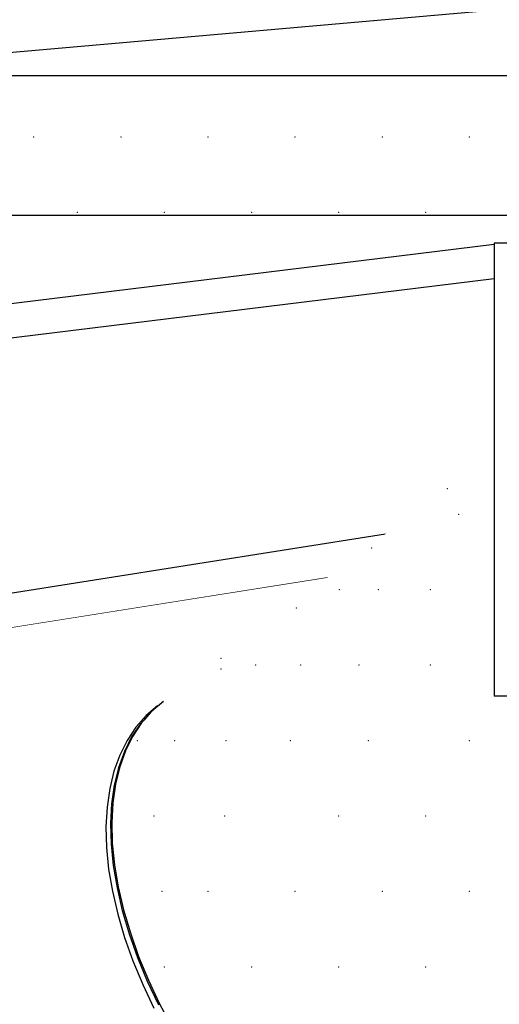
# Model space of a CAD drawing. Header units: millimetres. Extents: x 1798021 to 1815325, y -2500 to 6534.
# Tile 70 of 98: x 1809258 to 1809396, y 5164 to 5446. Entities that reach past the tile are written whole.
import ezdxf

# ---------------------------------------------------------------- set-up
doc = ezdxf.new("R2010")
doc.units = ezdxf.units.MM
doc.header["$MEASUREMENT"] = 0
doc.linetypes.add('Wipeout_Contour', pattern=[1000, 0, -1000])
for name, color, linetype in [('3 - SVĚTLA.3D', 7, 'Continuous'), ('4 - PRVKY KLEMPÍŘSKÉ.3D', 7, 'Continuous'), ('4 - PRVKY ZÁMEČNICKÉ.3D', 7, 'Continuous'), ('4 - STŘEŠNÍ KRYTINA.3D', 7, 'Continuous'), ('Nové_4 - ZDIVO - STĚNY NENOSNÉ.3D', 7, 'Continuous'), ('Nové_Výplně - Povrchové', 7, 'Continuous'), ('Výplně - Povrchové', 7, 'Continuous')]:
    doc.layers.add(name, color=color, linetype=linetype)

# ---------------------------------------------------------------- blocks, each defined once
blk = doc.blocks.new('Řez_7', base_point=(1118812.4, 0))
at = {"color": 254, "linetype": 'Wipeout_Contour', "lineweight": 0, "ltscale": 7229953.461336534}
blk.add_wipeout([(1803497.14, 5177.86), (1803497.08, 5177.77), (1811462.68, 5874.67), (1811462.64, 5874.75)], dxfattribs=at).dxf.layer = 'Výplně - Povrchové'
blk = doc.blocks.new('Řez_16', base_point=(1118812.4, 0))
at = {"color": 254, "linetype": 'Wipeout_Contour', "lineweight": 0, "ltscale": 19901942.34752116}
blk.add_wipeout([(1809394.5, 5371.95), (1809202.61, 5348.39), (1809202.61, 5312.6), (1809205.35, 5309.01), (1809209.83, 5302.83), (1809214.22, 5296.45), (1809218.5, 5289.91), (1809222.64, 5283.24), (1809226.3, 5277.02), (1809363.32, 5298.72), (1809394.5, 5322.22)], dxfattribs=at).dxf.layer = 'Výplně - Povrchové'
at = {"color": 254, "linetype": 'Wipeout_Contour', "lineweight": 0, "ltscale": 10855671.93033972}
blk.add_wipeout([(1809226.3, 5277.02), (1809226.62, 5276.49), (1809230.41, 5269.69), (1809231.36, 5267.9), (1809346.65, 5286.16), (1809363.32, 5298.72)], dxfattribs=at).dxf.layer = 'Výplně - Povrchové'
at = {"layer": '4 - PRVKY ZÁMEČNICKÉ.3D', "color": 181, "linetype": 'Continuous', "lineweight": 30, "true_color": 0x9e3eff}
for p, q in [((1809363.32, 5298.72), (1809226.3, 5277.02)), ((1809346.65, 5286.16), (1809231.36, 5267.9))]:
    blk.add_line(p, q, dxfattribs=at)
blk = doc.blocks.new('Řez_18', base_point=(1118812.4, 0))
at = {"color": 254, "linetype": 'Wipeout_Contour', "lineweight": 0, "ltscale": 5430291.78047535}
blk.add_wipeout([(1811299.28, 5615.7), (1809178.87, 5430.19), (1809788.41, 5430.19)], dxfattribs=at).dxf.layer = 'Výplně - Povrchové'
at = {"color": 254, "linetype": 'Wipeout_Contour', "lineweight": 0, "ltscale": 34375457.13644267}
blk.add_wipeout([(1809133.52, 5380.19), (1809133.52, 5349.78), (1809136.1, 5350.1), (1809144.45, 5355.23), (1809146.69, 5356.03), (1809149.22, 5356.29), (1809152.05, 5356.03), (1809155.15, 5355.23), (1809158.51, 5353.9), (1809160.16, 5353.05), (1809394.5, 5381.83), (1809394.5, 5382.19), (1809397.48, 5382.19), (1809447.73, 5388.36), (1809447.73, 5390.19), (1809177.73, 5390.19), (1809177.73, 5382.19), (1809197.54, 5382.19), (1809197.54, 5380.19)], dxfattribs=at).dxf.layer = 'Výplně - Povrchové'
at = {"color": 254, "linetype": 'Wipeout_Contour', "lineweight": 0, "ltscale": 10855462.83852828}
blk.add_wipeout([(1809152.36, 5350.02), (1809156.81, 5342.77), (1809394.5, 5371.95), (1809394.5, 5381.83), (1809158.03, 5352.79), (1809158.09, 5352.68)], dxfattribs=at).dxf.layer = 'Výplně - Povrchové'
at = {"layer": '4 - PRVKY ZÁMEČNICKÉ.3D', "color": 181, "linetype": 'Continuous', "lineweight": 30, "true_color": 0x9e3eff}
for p, q in [((1809394.5, 5381.83), (1809158.03, 5352.79)), ((1809394.5, 5371.95), (1809156.81, 5342.77))]:
    blk.add_line(p, q, dxfattribs=at)
blk = doc.blocks.new('Řez_20', base_point=(1118812.4, 0))
at = {"color": 254, "linetype": 'Wipeout_Contour', "lineweight": 0, "ltscale": 412533108.0059386}
blk.add_wipeout([(1800920.22, 500), (1804497.49, 500), (1804497.49, 2600), (1805397.49, 2600), (1805397.49, 500), (1806676.49, 500), (1806676.49, 502.46), (1806976.49, 502.46), (1806976.49, 500), (1809927.49, 500), (1809927.49, 2600), (1810827.49, 2600), (1810827.49, 500), (1812755.49, 500), (1812755.49, 2087.56), (1811335.88, 5601.22), (1810067.73, 5400.37), (1810067.73, 5390.19), (1810003.47, 5390.19), (1809952.96, 5382.19), (1809956.06, 5382.19), (1809956.06, 5304.84), (1809959.69, 5298.21), (1809962.99, 5291.1), (1809965.82, 5283.8), (1809968.14, 5276.36), (1809969.95, 5268.83), (1809971.23, 5261.25), (1809971.98, 5253.67), (1809972.19, 5246.14), (1809971.86, 5238.7), (1809970.99, 5231.4), (1809969.59, 5224.29), (1809967.67, 5217.4), (1809965.23, 5210.78), (1809962.3, 5204.47), (1809958.89, 5198.52), (1809955.02, 5192.95), (1809950.71, 5187.8), (1809946, 5183.11), (1809940.91, 5178.89), (1809935.48, 5175.19), (1809929.73, 5172.01), (1809923.93, 5168.9), (1809923.73, 5168.82), (1809922.48, 5168.13), (1809834.1, 5120.76), (1809834.07, 5120.75), (1809833.86, 5120.63), (1809832.89, 5120.12), (1809826.87, 5117.49), (1809820.6, 5115.43), (1809814.13, 5113.95), (1809807.49, 5113.06), (1809800.74, 5112.76), (1809793.9, 5113.06), (1809787.03, 5113.95), (1809780.16, 5115.43), (1809773.34, 5117.49), (1809766.61, 5120.12), (1809760.01, 5123.29), (1809753.58, 5127), (1809747.36, 5131.21), (1809741.39, 5135.91), (1809735.71, 5141.06), (1809730.35, 5146.63), (1809725.34, 5152.58), (1809720.72, 5158.89), (1809716.51, 5165.5), (1809712.74, 5172.39), (1809709.43, 5179.51), (1809706.61, 5186.81), (1809704.28, 5194.25), (1809702.48, 5201.78), (1809701.19, 5209.36), (1809700.45, 5216.94), (1809700.24, 5224.47), (1809700.57, 5231.91), (1809701.43, 5239.21), (1809702.83, 5246.32), (1809704.76, 5253.21), (1809707.19, 5259.83), (1809710.13, 5266.13), (1809713.54, 5272.09), (1809717.41, 5277.66), (1809721.71, 5282.81), (1809726.42, 5287.5), (1809731.51, 5291.72), (1809736.95, 5295.42), (1809742.7, 5298.6), (1809743.66, 5299.11), (1809743.7, 5299.13), (1809743.91, 5299.24), (1809774.39, 5315.58), (1809774.39, 5353.91), (1809533.29, 5315.72), (1809533.29, 5305.87), (1809535.67, 5302.83), (1809540.24, 5296.45), (1809544.51, 5289.91), (1809548.44, 5283.24), (1809552.02, 5276.49), (1809555.22, 5269.69), (1809558.03, 5262.9), (1809560.42, 5256.14), (1809562.39, 5249.47), (1809563.91, 5242.93), (1809564.99, 5236.55), (1809565.61, 5230.37), (1809565.77, 5224.44), (1809565.46, 5218.79), (1809564.7, 5213.45), (1809563.48, 5208.45), (1809561.82, 5203.84), (1809559.72, 5199.63), (1809557.19, 5195.85), (1809554.26, 5192.53), (1809550.93, 5189.68), (1809542.97, 5183.68), (1809542.04, 5183.09), (1809540.98, 5182.18), (1809419.57, 5090.68), (1809419.42, 5090.58), (1809419.24, 5090.43), (1809417.92, 5089.43), (1809414.22, 5087.08), (1809410.18, 5085.23), (1809405.82, 5083.91), (1809401.16, 5083.11), (1809396.23, 5082.84), (1809391.07, 5083.11), (1809385.71, 5083.91), (1809380.17, 5085.23), (1809374.5, 5087.08), (1809368.72, 5089.43), (1809362.88, 5092.28), (1809357, 5095.6), (1809351.14, 5099.38), (1809345.31, 5103.59), (1809339.56, 5108.2), (1809333.93, 5113.2), (1809328.44, 5118.54), (1809323.14, 5124.19), (1809318.05, 5130.12), (1809313.2, 5136.3), (1809308.63, 5142.68), (1809304.37, 5149.22), (1809300.44, 5155.89), (1809296.86, 5162.65), (1809293.65, 5169.44), (1809290.85, 5176.24), (1809288.45, 5182.99), (1809286.49, 5189.66), (1809284.96, 5196.2), (1809283.89, 5202.58), (1809283.27, 5208.76), (1809283.11, 5214.69), (1809283.42, 5220.35), (1809284.18, 5225.69), (1809285.4, 5230.68), (1809287.06, 5235.29), (1809289.16, 5239.5), (1809291.69, 5243.28), (1809294.62, 5246.6), (1809297.95, 5249.45), (1809299.27, 5250.45), (1809299.43, 5250.55), (1809299.6, 5250.7), (1809346.65, 5286.16), (1809231.35, 5267.9), (1809233.99, 5262.9), (1809237.34, 5256.14), (1809240.43, 5249.47), (1809243.26, 5242.93), (1809245.79, 5236.55), (1809248.01, 5230.37), (1809249.92, 5224.44), (1809251.5, 5218.79), (1809252.73, 5213.45), (1809253.62, 5208.45), (1809254.15, 5203.84), (1809254.32, 5199.63), (1809254.14, 5195.85), (1809253.6, 5192.53), (1809252.71, 5189.68), (1809251.46, 5187.33), (1809249.88, 5185.48), (1809247.97, 5184.16), (1809238.2, 5178.16), (1809237.63, 5177.95), (1809235.76, 5176.66), (1809086.83, 5085.16), (1809086.74, 5085.12), (1809086.43, 5084.91), (1809084.8, 5083.91), (1809082.57, 5083.11), (1809080.03, 5082.84), (1809077.2, 5083.11), (1809074.1, 5083.91), (1809070.74, 5085.23), (1809067.16, 5087.08), (1809063.36, 5089.43), (1809059.38, 5092.28), (1809055.23, 5095.6), (1809050.95, 5099.38), (1809046.56, 5103.59), (1809042.08, 5108.2), (1809037.55, 5113.2), (1809032.99, 5118.54), (1809028.43, 5124.19), (1809023.9, 5130.12), (1809019.42, 5136.3), (1809015.03, 5142.68), (1809010.75, 5149.22), (1809006.61, 5155.89), (1809002.63, 5162.65), (1808998.84, 5169.44), (1808995.26, 5176.24), (1808991.91, 5182.99), (1808988.82, 5189.66), (1808986, 5196.2), (1808983.46, 5202.58), (1808981.24, 5208.76), (1808979.33, 5214.69), (1808977.76, 5220.35), (1808976.52, 5225.69), (1808976.2, 5227.49), (1803604.58, 4376.71)], dxfattribs=at).dxf.layer = 'Nové_Výplně - Povrchové'
blk = doc.blocks.new('Řez_56', base_point=(1118812.4, 0))
at = {"color": 254, "linetype": 'Wipeout_Contour', "lineweight": 0, "ltscale": 10844884.70980289}
blk.add_wipeout([(1803582.48, 5031.92), (1803573.7, 5017.57), (1803606.61, 4952.52), (1811334.5, 5628.62), (1811372.6, 5699.87), (1811367.29, 5713)], dxfattribs=at).dxf.layer = 'Výplně - Povrchové'
at = {"color": 254, "linetype": 'Wipeout_Contour', "lineweight": 0, "ltscale": 7229912.499028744}
blk.add_wipeout([(1811334.5, 5628.62), (1803606.61, 4952.52), (1803611.38, 4943.1), (1811328.98, 5618.3)], dxfattribs=at).dxf.layer = 'Výplně - Povrchové'
at = {"layer": '4 - PRVKY ZÁMEČNICKÉ.3D', "color": 181, "linetype": 'Continuous', "lineweight": 30, "true_color": 0x9e3eff}
blk.add_line((1811328.98, 5618.3), (1803611.38, 4943.1), dxfattribs=at)
blk = doc.blocks.new('Řez_62', base_point=(1118812.4, 0))
at = {"color": 254, "linetype": 'Wipeout_Contour', "lineweight": 0, "ltscale": 9047090.438772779}
blk.add_wipeout([(1808867.73, 5390.19), (1810067.73, 5390.19), (1810067.73, 5430.19), (1809178.87, 5430.19), (1808867.73, 5402.97)], dxfattribs=at).dxf.layer = 'Výplně - Povrchové'
at = {"color": 254, "linetype": 'Wipeout_Contour', "lineweight": 0, "ltscale": 7237415.737960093}
blk.add_wipeout([(1809296.28, 5247.86), (1809394.5, 5321.88), (1809394.5, 5322.22), (1809299.6, 5250.7)], dxfattribs=at).dxf.layer = 'Výplně - Povrchové'
at = {"layer": '3 - SVĚTLA.3D', "color": 181, "linetype": 'Continuous', "lineweight": 30, "true_color": 0x9e3eff}
for p, q in [((1810067.73, 5430.19), (1809178.87, 5430.19)), ((1810067.73, 5390.19), (1808867.73, 5390.19))]:
    blk.add_line(p, q, dxfattribs=at)
at = {"layer": '3 - SVĚTLA.3D', "color": 7, "linetype": 'Continuous', "lineweight": 0}
for p in [(1809262.4, 5412.66), (1809287.4, 5412.66), (1809312.4, 5412.66), (1809337.4, 5412.66), (1809362.4, 5412.66), (1809387.4, 5412.66), (1809274.9, 5391.01), (1809299.9, 5391.01), (1809324.9, 5391.01), (1809349.9, 5391.01), (1809374.9, 5391.01)]:
    blk.add_point(p, dxfattribs=at)
at = {"color": 254, "linetype": 'Wipeout_Contour', "lineweight": 0, "ltscale": 7237409.462129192}
blk.add_wipeout([(1809293.35, 5244.53), (1809394.5, 5320.77), (1809394.5, 5321.88), (1809296.28, 5247.86)], dxfattribs=at).dxf.layer = 'Výplně - Povrchové'
at = {"color": 254, "linetype": 'Wipeout_Contour', "lineweight": 0, "ltscale": 7237403.977645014}
blk.add_wipeout([(1809290.82, 5240.75), (1809394.5, 5318.9), (1809394.5, 5320.77), (1809293.35, 5244.53)], dxfattribs=at).dxf.layer = 'Výplně - Povrchové'
at = {"color": 254, "linetype": 'Wipeout_Contour', "lineweight": 0, "ltscale": 7237399.318399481}
blk.add_wipeout([(1809288.72, 5236.54), (1809394.5, 5316.27), (1809394.5, 5318.9), (1809290.82, 5240.75)], dxfattribs=at).dxf.layer = 'Výplně - Povrchové'
at = {"color": 254, "linetype": 'Wipeout_Contour', "lineweight": 0, "ltscale": 7237395.513191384}
blk.add_wipeout([(1809288.72, 5236.54), (1809287.05, 5231.93), (1809394.5, 5312.91), (1809394.5, 5316.27)], dxfattribs=at).dxf.layer = 'Výplně - Povrchové'
at = {"color": 254, "linetype": 'Wipeout_Contour', "lineweight": 0, "ltscale": 7237392.585558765}
blk.add_wipeout([(1809285.84, 5226.94), (1809394.5, 5308.83), (1809394.5, 5312.91), (1809287.05, 5231.93)], dxfattribs=at).dxf.layer = 'Výplně - Povrchové'
at = {"layer": '3 - SVĚTLA.3D', "color": 7, "linetype": 'Continuous', "lineweight": 0}
blk.add_point((1809381.05, 5311.76), dxfattribs=at)
at = {"color": 254, "linetype": 'Wipeout_Contour', "lineweight": 0, "ltscale": 7237390.553609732}
blk.add_wipeout([(1809285.07, 5221.6), (1809394.5, 5304.07), (1809394.5, 5308.83), (1809285.84, 5226.94)], dxfattribs=at).dxf.layer = 'Výplně - Povrchové'
at = {"color": 254, "linetype": 'Wipeout_Contour', "lineweight": 0, "ltscale": 7237389.42996185}
blk.add_wipeout([(1809284.77, 5215.94), (1809394.5, 5298.64), (1809394.5, 5304.07), (1809285.07, 5221.6)], dxfattribs=at).dxf.layer = 'Výplně - Povrchové'
at = {"layer": '3 - SVĚTLA.3D', "color": 7, "linetype": 'Continuous', "lineweight": 0}
blk.add_point((1809384.33, 5304.41), dxfattribs=at)
at = {"color": 254, "linetype": 'Wipeout_Contour', "lineweight": 0, "ltscale": 7237389.218717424}
blk.add_wipeout([(1809394.5, 5298.64), (1809284.77, 5215.94), (1809284.93, 5210.01), (1809394.5, 5292.59)], dxfattribs=at).dxf.layer = 'Výplně - Povrchové'
at = {"layer": '3 - SVĚTLA.3D', "color": 7, "linetype": 'Continuous', "lineweight": 0}
blk.add_point((1809359.4, 5294.76), dxfattribs=at)
at = {"color": 254, "linetype": 'Wipeout_Contour', "lineweight": 0, "ltscale": 7237389.918557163}
blk.add_wipeout([(1809284.93, 5210.01), (1809285.55, 5203.83), (1809394.5, 5285.95), (1809394.5, 5292.59)], dxfattribs=at).dxf.layer = 'Výplně - Povrchové'
at = {"color": 254, "linetype": 'Wipeout_Contour', "lineweight": 0, "ltscale": 7237391.530672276}
blk.add_wipeout([(1809285.55, 5203.83), (1809286.62, 5197.45), (1809394.5, 5278.76), (1809394.5, 5285.95)], dxfattribs=at).dxf.layer = 'Výplně - Povrchové'
at = {"layer": '3 - SVĚTLA.3D', "color": 7, "linetype": 'Continuous', "lineweight": 0}
for p in [(1809350.13, 5282.75), (1809361.24, 5282.75), (1809376.22, 5282.75)]:
    blk.add_point(p, dxfattribs=at)
at = {"color": 254, "linetype": 'Wipeout_Contour', "lineweight": 0, "ltscale": 7237394.045087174}
blk.add_wipeout([(1809286.62, 5197.45), (1809288.15, 5190.91), (1809394.5, 5271.07), (1809394.5, 5278.76)], dxfattribs=at).dxf.layer = 'Výplně - Povrchové'
at = {"layer": '3 - SVĚTLA.3D', "color": 7, "linetype": 'Continuous', "lineweight": 0}
blk.add_point((1809337.75, 5277.53), dxfattribs=at)
at = {"color": 254, "linetype": 'Wipeout_Contour', "lineweight": 0, "ltscale": 7237397.446250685}
blk.add_wipeout([(1809394.5, 5271.07), (1809288.15, 5190.91), (1809290.11, 5184.24), (1809394.5, 5262.92)], dxfattribs=at).dxf.layer = 'Výplně - Povrchové'
at = {"color": 254, "linetype": 'Wipeout_Contour', "lineweight": 0, "ltscale": 7237401.713159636}
blk.add_wipeout([(1809394.5, 5262.92), (1809290.11, 5184.24), (1809292.5, 5177.49), (1809394.5, 5254.36)], dxfattribs=at).dxf.layer = 'Výplně - Povrchové'
at = {"color": 254, "linetype": 'Wipeout_Contour', "lineweight": 0, "ltscale": 9046817.57446053}
blk.add_wipeout([(1809394.5, 5254.36), (1809292.5, 5177.49), (1809295.31, 5170.69), (1809403.45, 5252.19), (1809394.5, 5252.19)], dxfattribs=at).dxf.layer = 'Výplně - Povrchové'
at = {"color": 254, "linetype": 'Wipeout_Contour', "lineweight": 0, "ltscale": 7237460.501832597}
blk.add_wipeout([(1809416.72, 5262.19), (1809295.31, 5170.69), (1809298.51, 5163.9), (1809419.92, 5255.4)], dxfattribs=at).dxf.layer = 'Výplně - Povrchové'
at = {"layer": '3 - SVĚTLA.3D', "color": 7, "linetype": 'Continuous', "lineweight": 0}
for p in [(1809316.1, 5263.1), (1809316.1, 5259.97), (1809326.04, 5261.1), (1809338.99, 5261.1), (1809355.7, 5261.1), (1809376.22, 5261.1)]:
    blk.add_point(p, dxfattribs=at)
at = {"color": 254, "linetype": 'Wipeout_Contour', "lineweight": 0, "ltscale": 7237473.990093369}
blk.add_wipeout([(1809419.92, 5255.4), (1809298.51, 5163.9), (1809302.09, 5157.14), (1809423.5, 5248.64)], dxfattribs=at).dxf.layer = 'Výplně - Povrchové'
at = {"color": 254, "linetype": 'Wipeout_Contour', "lineweight": 0, "ltscale": 7237624.582317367}
blk.add_wipeout([(1809394.5, 5252.19), (1809402.16, 5252.19), (1809402.16, 5382.19), (1809394.5, 5382.19)], dxfattribs=at).dxf.layer = 'Výplně - Povrchové'
at = {"color": 254, "linetype": 'Wipeout_Contour', "lineweight": 0, "ltscale": 7237218.240254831}
blk.add_wipeout([(1809294.62, 5246.61), (1809295.95, 5247.61), (1809299.27, 5250.45), (1809297.95, 5249.45)], dxfattribs=at).dxf.layer = 'Výplně - Povrchové'
at = {"color": 254, "linetype": 'Wipeout_Contour', "lineweight": 0, "ltscale": 7237488.94123038}
blk.add_wipeout([(1809302.09, 5157.14), (1809306.03, 5150.47), (1809427.43, 5241.97), (1809423.5, 5248.64)], dxfattribs=at).dxf.layer = 'Výplně - Povrchové'
at = {"layer": '3 - SVĚTLA.3D', "color": 181, "linetype": 'Continuous', "lineweight": 30, "true_color": 0x9e3eff}
for p, q in [((1809394.5, 5382.19), (1809394.5, 5252.19)), ((1809402.16, 5382.19), (1809394.5, 5382.19)), ((1809402.16, 5252.19), (1809394.5, 5252.19))]:
    blk.add_line(p, q, dxfattribs=at)
at = {"color": 254, "linetype": 'Wipeout_Contour', "lineweight": 0, "ltscale": 7237205.687490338}
blk.add_wipeout([(1809295.95, 5247.61), (1809294.62, 5246.61), (1809291.69, 5243.28), (1809293.01, 5244.28)], dxfattribs=at).dxf.layer = 'Výplně - Povrchové'
at = {"color": 254, "linetype": 'Wipeout_Contour', "lineweight": 0, "ltscale": 7237505.263061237}
blk.add_wipeout([(1809306.03, 5150.47), (1809310.29, 5143.93), (1809431.7, 5235.43), (1809427.43, 5241.97)], dxfattribs=at).dxf.layer = 'Výplně - Povrchové'
at = {"color": 254, "linetype": 'Wipeout_Contour', "lineweight": 0, "ltscale": 7237194.726820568}
blk.add_wipeout([(1809289.16, 5239.5), (1809290.49, 5240.5), (1809293.01, 5244.28), (1809291.69, 5243.28)], dxfattribs=at).dxf.layer = 'Výplně - Povrchové'
at = {"color": 254, "linetype": 'Wipeout_Contour', "lineweight": 0, "ltscale": 7237522.854951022}
blk.add_wipeout([(1809310.29, 5143.93), (1809314.86, 5137.55), (1809436.27, 5229.05), (1809431.7, 5235.43)], dxfattribs=at).dxf.layer = 'Výplně - Povrchové'
at = {"color": 254, "linetype": 'Wipeout_Contour', "lineweight": 0, "ltscale": 7237185.425832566}
blk.add_wipeout([(1809290.49, 5240.5), (1809289.16, 5239.5), (1809287.06, 5235.29), (1809288.39, 5236.29)], dxfattribs=at).dxf.layer = 'Výplně - Povrchové'
at = {"color": 254, "linetype": 'Wipeout_Contour', "lineweight": 0, "ltscale": 7237541.608432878}
blk.add_wipeout([(1809436.27, 5229.05), (1809314.86, 5137.55), (1809319.71, 5131.37), (1809441.11, 5222.87)], dxfattribs=at).dxf.layer = 'Výplně - Povrchové'
at = {"color": 254, "linetype": 'Wipeout_Contour', "lineweight": 0, "ltscale": 7237177.841881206}
blk.add_wipeout([(1809288.39, 5236.29), (1809287.06, 5235.29), (1809285.4, 5230.68), (1809286.72, 5231.68)], dxfattribs=at).dxf.layer = 'Výplně - Povrchové'
at = {"color": 254, "linetype": 'Wipeout_Contour', "lineweight": 0, "ltscale": 7237561.407876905}
blk.add_wipeout([(1809441.11, 5222.87), (1809319.71, 5131.37), (1809324.8, 5125.44), (1809446.2, 5216.94)], dxfattribs=at).dxf.layer = 'Výplně - Povrchové'
at = {"color": 254, "linetype": 'Wipeout_Contour', "lineweight": 0, "ltscale": 7237172.021735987}
blk.add_wipeout([(1809284.18, 5225.69), (1809285.5, 5226.69), (1809286.72, 5231.68), (1809285.4, 5230.68)], dxfattribs=at).dxf.layer = 'Výplně - Povrchové'
at = {"color": 254, "linetype": 'Wipeout_Contour', "lineweight": 0, "ltscale": 7237582.131203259}
blk.add_wipeout([(1809324.8, 5125.44), (1809330.1, 5119.79), (1809451.51, 5211.29), (1809446.2, 5216.94)], dxfattribs=at).dxf.layer = 'Výplně - Povrchové'
at = {"color": 254, "linetype": 'Wipeout_Contour', "lineweight": 0, "ltscale": 7237168.001292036}
blk.add_wipeout([(1809285.5, 5226.69), (1809284.18, 5225.69), (1809283.42, 5220.35), (1809284.74, 5221.35)], dxfattribs=at).dxf.layer = 'Výplně - Povrchové'
at = {"color": 254, "linetype": 'Wipeout_Contour', "lineweight": 0, "ltscale": 7237603.650635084}
blk.add_wipeout([(1809330.1, 5119.79), (1809335.59, 5114.45), (1809456.99, 5205.95), (1809451.51, 5211.29)], dxfattribs=at).dxf.layer = 'Výplně - Povrchové'
at = {"color": 254, "linetype": 'Wipeout_Contour', "lineweight": 0, "ltscale": 7237165.805348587}
blk.add_wipeout([(1809284.74, 5221.35), (1809283.42, 5220.35), (1809283.11, 5214.69), (1809284.44, 5215.69)], dxfattribs=at).dxf.layer = 'Výplně - Povrchové'
at = {"color": 254, "linetype": 'Wipeout_Contour', "lineweight": 0, "ltscale": 7237625.833486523}
blk.add_wipeout([(1809456.99, 5205.95), (1809335.59, 5114.45), (1809341.22, 5109.45), (1809462.63, 5200.95)], dxfattribs=at).dxf.layer = 'Výplně - Povrchové'
at = {"color": 254, "linetype": 'Wipeout_Contour', "lineweight": 0, "ltscale": 7237165.447455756}
blk.add_wipeout([(1809284.44, 5215.69), (1809283.11, 5214.69), (1809283.27, 5208.76), (1809284.6, 5209.76)], dxfattribs=at).dxf.layer = 'Výplně - Povrchové'
at = {"color": 254, "linetype": 'Wipeout_Contour', "lineweight": 0, "ltscale": 7237648.542990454}
blk.add_wipeout([(1809341.22, 5109.45), (1809346.97, 5104.84), (1809468.37, 5196.34), (1809462.63, 5200.95)], dxfattribs=at).dxf.layer = 'Výplně - Povrchové'
at = {"color": 254, "linetype": 'Wipeout_Contour', "lineweight": 0, "ltscale": 7237166.929830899}
blk.add_wipeout([(1809284.6, 5209.76), (1809283.27, 5208.76), (1809283.89, 5202.58), (1809285.21, 5203.58)], dxfattribs=at).dxf.layer = 'Výplně - Povrchové'
at = {"color": 254, "linetype": 'Wipeout_Contour', "lineweight": 0, "ltscale": 7237671.639097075}
blk.add_wipeout([(1809346.97, 5104.84), (1809352.79, 5100.63), (1809474.2, 5192.13), (1809468.37, 5196.34)], dxfattribs=at).dxf.layer = 'Výplně - Povrchové'
at = {"color": 254, "linetype": 'Wipeout_Contour', "lineweight": 0, "ltscale": 7237170.243344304}
blk.add_wipeout([(1809285.21, 5203.58), (1809283.89, 5202.58), (1809284.96, 5196.2), (1809286.29, 5197.2)], dxfattribs=at).dxf.layer = 'Výplně - Povrchové'
at = {"color": 254, "linetype": 'Wipeout_Contour', "lineweight": 0, "ltscale": 7237694.979421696}
blk.add_wipeout([(1809352.79, 5100.63), (1809358.66, 5096.85), (1809480.07, 5188.35), (1809474.2, 5192.13)], dxfattribs=at).dxf.layer = 'Výplně - Povrchové'
at = {"color": 254, "linetype": 'Wipeout_Contour', "lineweight": 0, "ltscale": 7237175.367575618}
blk.add_wipeout([(1809286.29, 5197.2), (1809284.96, 5196.2), (1809286.49, 5189.66), (1809287.81, 5190.66)], dxfattribs=at).dxf.layer = 'Výplně - Povrchové'
at = {"color": 254, "linetype": 'Wipeout_Contour', "lineweight": 0, "ltscale": 7237718.42004838}
blk.add_wipeout([(1809480.07, 5188.35), (1809358.66, 5096.85), (1809364.54, 5093.53), (1809485.94, 5185.03)], dxfattribs=at).dxf.layer = 'Výplně - Povrchové'
at = {"color": 254, "linetype": 'Wipeout_Contour', "lineweight": 0, "ltscale": 7237182.2709393}
blk.add_wipeout([(1809286.49, 5189.66), (1809288.45, 5182.99), (1809289.78, 5183.99), (1809287.81, 5190.66)], dxfattribs=at).dxf.layer = 'Výplně - Povrchové'
at = {"color": 254, "linetype": 'Wipeout_Contour', "lineweight": 0, "ltscale": 7237741.816445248}
blk.add_wipeout([(1809485.94, 5185.03), (1809364.54, 5093.53), (1809370.38, 5090.68), (1809491.78, 5182.18)], dxfattribs=at).dxf.layer = 'Výplně - Povrchové'
at = {"color": 254, "linetype": 'Wipeout_Contour', "lineweight": 0, "ltscale": 7237190.910879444}
blk.add_wipeout([(1809289.78, 5183.99), (1809288.45, 5182.99), (1809290.85, 5176.24), (1809292.17, 5177.24)], dxfattribs=at).dxf.layer = 'Výplně - Povrchové'
at = {"color": 254, "linetype": 'Wipeout_Contour', "lineweight": 0, "ltscale": 7237765.024355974}
blk.add_wipeout([(1809491.78, 5182.18), (1809370.38, 5090.68), (1809376.15, 5088.33), (1809497.56, 5179.83)], dxfattribs=at).dxf.layer = 'Výplně - Povrchové'
at = {"color": 254, "linetype": 'Wipeout_Contour', "lineweight": 0, "ltscale": 7237787.900687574}
blk.add_wipeout([(1809497.56, 5179.83), (1809376.15, 5088.33), (1809381.83, 5086.48), (1809503.23, 5177.98)], dxfattribs=at).dxf.layer = 'Výplně - Povrchové'
at = {"color": 254, "linetype": 'Wipeout_Contour', "lineweight": 0, "ltscale": 7237201.234131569}
blk.add_wipeout([(1809292.17, 5177.24), (1809290.85, 5176.24), (1809293.65, 5169.44), (1809294.98, 5170.44)], dxfattribs=at).dxf.layer = 'Výplně - Povrchové'
at = {"color": 254, "linetype": 'Wipeout_Contour', "lineweight": 0, "ltscale": 7237810.304392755}
blk.add_wipeout([(1809503.23, 5177.98), (1809381.83, 5086.48), (1809387.37, 5085.16), (1809508.77, 5176.66)], dxfattribs=at).dxf.layer = 'Výplně - Povrchové'
at = {"color": 254, "linetype": 'Wipeout_Contour', "lineweight": 0, "ltscale": 7237213.177051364}
blk.add_wipeout([(1809294.98, 5170.44), (1809293.65, 5169.44), (1809296.86, 5162.65), (1809298.18, 5163.65)], dxfattribs=at).dxf.layer = 'Výplně - Povrchové'
at = {"color": 254, "linetype": 'Wipeout_Contour', "lineweight": 0, "ltscale": 7237832.097339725}
blk.add_wipeout([(1809387.37, 5085.16), (1809392.73, 5084.36), (1809514.14, 5175.86), (1809508.77, 5176.66)], dxfattribs=at).dxf.layer = 'Výplně - Povrchové'
at = {"color": 254, "linetype": 'Wipeout_Contour', "lineweight": 0, "ltscale": 7237853.145163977}
blk.add_wipeout([(1809392.73, 5084.36), (1809397.89, 5084.09), (1809519.3, 5175.59), (1809514.14, 5175.86)], dxfattribs=at).dxf.layer = 'Výplně - Povrchové'
at = {"color": 254, "linetype": 'Wipeout_Contour', "lineweight": 0, "ltscale": 148365808.991641}
blk.add_wipeout([(1809284.44, 5215.69), (1809284.6, 5209.76), (1809285.21, 5203.58), (1809286.29, 5197.2), (1809287.81, 5190.66), (1809289.78, 5183.99), (1809292.17, 5177.24), (1809294.98, 5170.44), (1809298.18, 5163.65), (1809301.76, 5156.89), (1809305.7, 5150.22), (1809309.96, 5143.68), (1809314.53, 5137.3), (1809319.37, 5131.12), (1809324.46, 5125.19), (1809329.77, 5119.54), (1809335.26, 5114.2), (1809340.89, 5109.2), (1809346.64, 5104.59), (1809352.46, 5100.38), (1809358.33, 5096.6), (1809364.2, 5093.28), (1809370.05, 5090.43), (1809375.82, 5088.08), (1809381.5, 5086.23), (1809387.03, 5084.91), (1809392.4, 5084.11), (1809397.56, 5083.84), (1809402.49, 5084.11), (1809407.14, 5084.91), (1809411.51, 5086.23), (1809415.55, 5088.08), (1809419.24, 5090.43), (1809419.42, 5090.58), (1809415.88, 5088.33), (1809411.84, 5086.48), (1809407.48, 5085.16), (1809402.82, 5084.36), (1809397.89, 5084.09), (1809392.73, 5084.36), (1809387.37, 5085.16), (1809381.83, 5086.48), (1809376.15, 5088.33), (1809370.38, 5090.68), (1809364.54, 5093.53), (1809358.66, 5096.85), (1809352.79, 5100.63), (1809346.97, 5104.84), (1809341.22, 5109.45), (1809335.59, 5114.45), (1809330.1, 5119.79), (1809324.8, 5125.44), (1809319.71, 5131.37), (1809314.86, 5137.55), (1809310.29, 5143.93), (1809306.03, 5150.47), (1809302.09, 5157.14), (1809298.51, 5163.9), (1809295.31, 5170.69), (1809292.5, 5177.49), (1809290.11, 5184.24), (1809288.15, 5190.91), (1809286.62, 5197.45), (1809285.55, 5203.83), (1809284.93, 5210.01), (1809284.77, 5215.94), (1809285.07, 5221.6), (1809285.84, 5226.94), (1809287.05, 5231.93), (1809288.72, 5236.54), (1809290.82, 5240.75), (1809293.35, 5244.53), (1809296.28, 5247.86), (1809299.43, 5250.55), (1809299.27, 5250.45), (1809295.95, 5247.61), (1809293.01, 5244.28), (1809290.49, 5240.5), (1809288.39, 5236.29), (1809286.72, 5231.68), (1809285.5, 5226.69), (1809284.74, 5221.35)], dxfattribs=at).dxf.layer = 'Výplně - Povrchové'
at = {"layer": '3 - SVĚTLA.3D', "color": 181, "linetype": 'Continuous', "lineweight": 30, "true_color": 0x9e3eff}
for p, q in [((1809299.27, 5250.45), (1809295.95, 5247.61)), ((1809299.6, 5250.7), (1809296.28, 5247.86)), ((1809299.43, 5250.55), (1809299.27, 5250.45)), ((1809295.95, 5247.61), (1809293.01, 5244.28)), ((1809296.28, 5247.86), (1809293.35, 5244.53)), ((1809297.95, 5249.45), (1809294.62, 5246.61)), ((1809293.35, 5244.53), (1809290.82, 5240.75)), ((1809294.62, 5246.61), (1809291.69, 5243.28)), ((1809291.69, 5243.28), (1809289.16, 5239.5)), ((1809293.01, 5244.28), (1809290.49, 5240.5)), ((1809289.16, 5239.5), (1809287.06, 5235.29)), ((1809290.49, 5240.5), (1809288.39, 5236.29)), ((1809290.82, 5240.75), (1809288.72, 5236.54)), ((1809288.39, 5236.29), (1809286.72, 5231.68)), ((1809288.72, 5236.54), (1809287.05, 5231.93)), ((1809287.06, 5235.29), (1809285.4, 5230.68)), ((1809285.4, 5230.68), (1809284.18, 5225.69)), ((1809286.72, 5231.68), (1809285.5, 5226.69)), ((1809287.05, 5231.93), (1809285.84, 5226.94)), ((1809284.18, 5225.69), (1809283.42, 5220.35)), ((1809285.5, 5226.69), (1809284.74, 5221.35)), ((1809285.84, 5226.94), (1809285.07, 5221.6)), ((1809283.42, 5220.35), (1809283.11, 5214.69)), ((1809284.74, 5221.35), (1809284.44, 5215.69)), ((1809285.07, 5221.6), (1809284.77, 5215.94)), ((1809283.11, 5214.69), (1809283.27, 5208.76)), ((1809284.44, 5215.69), (1809284.6, 5209.76)), ((1809284.77, 5215.94), (1809284.93, 5210.01)), ((1809283.27, 5208.76), (1809283.89, 5202.58)), ((1809284.6, 5209.76), (1809285.21, 5203.58)), ((1809284.93, 5210.01), (1809285.55, 5203.83)), ((1809283.89, 5202.58), (1809284.96, 5196.2)), ((1809285.21, 5203.58), (1809286.29, 5197.2)), ((1809285.55, 5203.83), (1809286.62, 5197.45)), ((1809286.29, 5197.2), (1809287.81, 5190.66)), ((1809286.62, 5197.45), (1809288.15, 5190.91)), ((1809284.96, 5196.2), (1809286.49, 5189.66)), ((1809288.15, 5190.91), (1809290.11, 5184.24)), ((1809286.49, 5189.66), (1809288.45, 5182.99)), ((1809287.81, 5190.66), (1809289.78, 5183.99)), ((1809288.45, 5182.99), (1809290.85, 5176.24)), ((1809289.78, 5183.99), (1809292.17, 5177.24)), ((1809290.11, 5184.24), (1809292.5, 5177.49)), ((1809292.17, 5177.24), (1809294.98, 5170.44)), ((1809292.5, 5177.49), (1809295.31, 5170.69)), ((1809290.85, 5176.24), (1809293.65, 5169.44)), ((1809293.65, 5169.44), (1809296.86, 5162.65)), ((1809294.98, 5170.44), (1809298.18, 5163.65)), ((1809295.31, 5170.69), (1809298.51, 5163.9)), ((1809298.51, 5163.9), (1809302.09, 5157.14))]:
    blk.add_line(p, q, dxfattribs=at)
at = {"layer": '3 - SVĚTLA.3D', "color": 7, "linetype": 'Continuous', "lineweight": 0}
for p in [(1809292.09, 5239.45), (1809302.82, 5239.45), (1809317.54, 5239.45), (1809336.01, 5239.45), (1809358.39, 5239.45), (1809387.4, 5239.45), (1809296.9, 5217.8), (1809317.15, 5217.8), (1809349.9, 5217.8), (1809374.9, 5217.8), (1809299.19, 5196.15), (1809312.4, 5196.15), (1809337.4, 5196.15), (1809362.4, 5196.15), (1809387.4, 5196.15), (1809299.9, 5174.5), (1809324.9, 5174.5), (1809349.9, 5174.5), (1809374.9, 5174.5)]:
    blk.add_point(p, dxfattribs=at)
blk = doc.blocks.new('Řez_91', base_point=(1118812.4, 0))
at = {"color": 254, "linetype": 'Wipeout_Contour', "lineweight": 0, "ltscale": 7229986.043024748}
blk.add_wipeout([(1811602.93, 6103.97), (1803372.41, 5383.89), (1803383.67, 5365.7), (1811590.51, 6083.71)], dxfattribs=at).dxf.layer = 'Výplně - Povrchové'
at = {"color": 254, "linetype": 'Wipeout_Contour', "lineweight": 0, "ltscale": 7229987.363650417}
blk.add_wipeout([(1803372.07, 5384.44), (1803372.41, 5383.89), (1811602.93, 6103.97), (1811603.3, 6104.58)], dxfattribs=at).dxf.layer = 'Výplně - Povrchové'
at = {"color": 254, "linetype": 'Wipeout_Contour', "lineweight": 0, "ltscale": 7229988.715095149}
blk.add_wipeout([(1811610.01, 6115.53), (1803365.99, 5394.27), (1803366.63, 5393.23), (1811609.31, 6114.37)], dxfattribs=at).dxf.layer = 'Výplně - Povrchové'
at = {"color": 254, "linetype": 'Wipeout_Contour', "lineweight": 0, "ltscale": 7229988.342971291}
blk.add_wipeout([(1803366.63, 5393.23), (1803369.26, 5388.99), (1811606.41, 6109.65), (1811609.31, 6114.37)], dxfattribs=at).dxf.layer = 'Výplně - Povrchové'
at = {"color": 254, "linetype": 'Wipeout_Contour', "lineweight": 0, "ltscale": 7229987.723203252}
blk.add_wipeout([(1803369.26, 5388.99), (1803372.07, 5384.44), (1811603.3, 6104.58), (1811606.41, 6109.65)], dxfattribs=at).dxf.layer = 'Výplně - Povrchové'

msp = doc.modelspace()

# ---------------------------------------------------------------- block references
at = {"layer": '4 - STŘEŠNÍ KRYTINA.3D', "lineweight": 0}
msp.add_blockref('Řez_7', (1118812.4, 0), dxfattribs=at)

# ---------------------------------------------------------------- next in the draw order: block references
at = {"layer": '4 - PRVKY ZÁMEČNICKÉ.3D', "lineweight": 0}
msp.add_blockref('Řez_16', (1118812.4, 0), dxfattribs=at)

# ---------------------------------------------------------------- next in the draw order: block references
msp.add_blockref('Řez_18', (1118812.4, 0), dxfattribs=at)

# ---------------------------------------------------------------- next in the draw order: block references
at = {"layer": 'Nové_4 - ZDIVO - STĚNY NENOSNÉ.3D', "lineweight": 0}
msp.add_blockref('Řez_20', (1118812.4, 0), dxfattribs=at)

# ---------------------------------------------------------------- next in the draw order: block references
at = {"layer": '4 - PRVKY ZÁMEČNICKÉ.3D', "lineweight": 0}
msp.add_blockref('Řez_56', (1118812.4, 0), dxfattribs=at)

# ---------------------------------------------------------------- next in the draw order: block references
at = {"layer": '3 - SVĚTLA.3D', "lineweight": 0}
msp.add_blockref('Řez_62', (1118812.4, 0), dxfattribs=at)

# ---------------------------------------------------------------- next in the draw order: block references
at = {"layer": '4 - PRVKY KLEMPÍŘSKÉ.3D', "lineweight": 0}
msp.add_blockref('Řez_91', (1118812.4, 0), dxfattribs=at)

doc.saveas('drawing.dxf')
